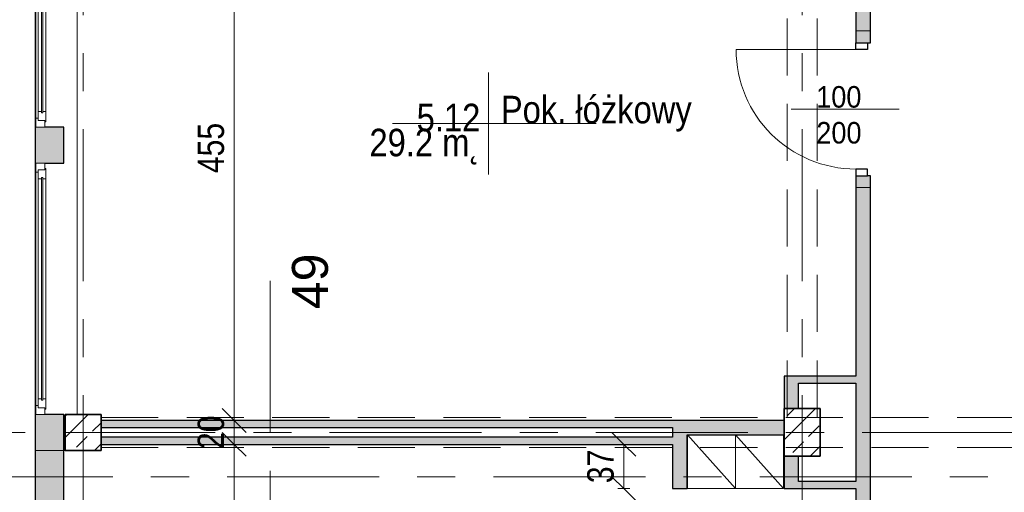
# Model space of a CAD drawing. Header units: centimetres. Extents: x -1743 to 21705, y -8842 to 3590.
# Tile 5 of 45: x -1266 to -444, y 358 to 753. Entities that reach past the tile are written whole.
import ezdxf

# ---------------------------------------------------------------- set-up
doc = ezdxf.new("R2010")
doc.units = ezdxf.units.CM
doc.linetypes.add('Oś', pattern=[222.25, 127, -31.75, 31.75, -31.75])
doc.linetypes.add('Ukryte', pattern=[71.438, 47.625, -23.813])
for name, color, linetype, lineweight in [('A-ANNO-DIMS', 211, 'Continuous', 13), ('A-ANNO-DIMS-100', 211, 'Continuous', 13), ('A-ANNO-NOTE', 131, 'Continuous', 9), ('A-AREA-IDEN', 2, 'Continuous', 13), ('A-DETL-GENF', 92, 'Continuous', 9), ('A-DETL-HDLN', 90, 'Ukryte', 9), ('A-DETL-MEDM', 33, 'Continuous', 25), ('A-DOOR', 31, 'Continuous', 13), ('A-GLAZ', 151, 'Continuous', 13), ('A-WALL', 113, 'Continuous', 13), ('Q-SPCQ', 91, 'Continuous', 9), ('S-COLS', 52, 'Continuous', 9), ('S-GRID', 1, 'Continuous', 13), ('S-GRID-IDEN', 1, 'Continuous', 13)]:
    doc.layers.add(name, color=color, linetype=linetype, lineweight=lineweight)
doc.styles.add('Arial', font='arial.ttf', dxfattribs={"width": 0.9, "height": 18})
doc.styles.add('Arial Narrow_2', font='ARIALN.TTF', dxfattribs={"height": 22})
doc.styles.add('Arial_1', font='arial.ttf', dxfattribs={"height": 30})
doc.styles.add('Arial_3', font='arial.ttf', dxfattribs={"width": 0.85, "height": 23})
doc.dimstyles.new('Diagonal_1_100__0_1__1', dxfattribs={"dimscale": 30.48, "dimtxt": 22.515481, "dimasz": 0.656168, "dimexe": 0.164042, "dimexo": 0.0625, "dimgap": 0.065617, "dimtad": 1, "dimdec": 1, "dimrnd": 0.1, "dimdsep": 46, "dimtxsty": 'Arial Narrow_2', "dimblk1": 'OBLIQUE', "dimblk2": 'OBLIQUE', "dimsah": 1, "dimcen": 0.09, "dimazin": 0, "dimtfac": 1, "dimtdec": 4, "dimtix": 1, "dimtmove": 0, "dimatfit": 3, "dimfxl": 0.164042, "dimfxlon": 1, "dimtvp": 1, "dimtolj": 1, "dimtzin": 0, "dimarcsym": 2})

# ---------------------------------------------------------------- blocks, each defined once
blk = doc.blocks.new('Pawilon E_rvt-1-5_piętro III __10_50 m_ - stan istniejący')
at = {"layer": 'S-GRID', "linetype": 'Oś'}
for p, q in [((-1056.62, 534.83), (-1056.62, -206.1)), ((368.01, 371.33), (-1702.93, 371.33))]:
    blk.add_line(p, q, dxfattribs=at)
at = {"layer": 'S-GRID-IDEN', "insert": (-1023.12, 534.5), "char_height": 30, "width": 48.3, "attachment_point": 5, "rotation": 90, "line_spacing_factor": 0.936439, "style": 'Arial_1'}
blk.add_mtext('\\pxqc,t4.23333,8.46667,12.7,16.93333,21.16667,25.4,29.63333,33.86667,38.1,42.33333,46.56667,50.8,55.03333,59.26667,63.5,67.73333,71.96667,76.2,80.43333,84.66667,88.9,93.13333,97.36667,101.6,105.83333,110.06667,114.3,118.53333,122.76667,127,131.23333,135.46667;{49}', dxfattribs=at)
blk = doc.blocks.new('M_Concrete-Square-Column - 300 x 300mm-V19-5_piętro III __10_50 m_ - stan istniejący')
at = {"layer": 'S-COLS'}
h = blk.add_hatch(dxfattribs=at)
h.set_pattern_fill('FP_23', color=256, style=0, pattern_type=2)
h.set_pattern_definition([(45, (1212.623, -408.326), (-17.67767, 17.67767), []), (45, (1230.3, -408.326), (-17.67767, 17.67767), [12.5, -6.25])])
h.paths.add_polyline_path([(15, -15), (15, 15), (-15, 15), (-15, -15)], flags=0)
at = {"layer": 'S-COLS', "lineweight": 35}
for p, q in [((15, 15), (-15, 15)), ((-15, 15), (-15, -15)), ((15, -15), (15, 15)), ((-15, -15), (15, -15))]:
    blk.add_line(p, q, dxfattribs=at)
blk = doc.blocks.new('DRZWI 1S - automatyczna etykieta - Drzwi 100-2252143-5_piętro III __10_50 m_ - stan istniejący')
at = {"layer": 'A-DETL-GENF'}
for p, q in [((-55.5, 6), (-55.5, -3.5)), ((-50, 6), (-55.5, 6)), ((-50, -3.5), (-50, 6)), ((55.5, 6), (50, 6)), ((50, 6), (50, -3.5)), ((55.5, -3.5), (55.5, 6)), ((-55.5, -3.5), (-50, -3.5)), ((50, -3.5), (55.5, -3.5))]:
    blk.add_line(p, q, dxfattribs=at)
at = {"layer": 'A-DETL-MEDM'}
for p, q in [((-50, 6), (-55.5, 6)), ((-55.5, 6), (-55.5, -3.5)), ((-50, -3.5), (-50, 6)), ((50, -3.5), (50, 6)), ((50, 6), (55.5, 6)), ((55.5, 6), (55.5, -3.5)), ((-55.5, -3.5), (-50, -3.5)), ((55.5, -3.5), (50, -3.5))]:
    blk.add_line(p, q, dxfattribs=at)
at = {"layer": 'A-DOOR'}
blk.add_line((50, 6), (50, 106), dxfattribs=at)
blk.add_arc((50, 6), 100, 90, 180, dxfattribs=at)
blk = doc.blocks.new('M_Concrete-rengular-Column - 300 x 400mm-1794511-5_piętro III __10_50 m_ - stan istniejący')
at = {"layer": 'S-COLS'}
h = blk.add_hatch(dxfattribs=at)
h.set_pattern_fill('FP_28', color=256, style=0, pattern_type=2)
h.set_pattern_definition([(45, (612.623, -408.326), (-17.6777, 17.6777), []), (45, (630.3, -408.326), (-17.6777, 17.6777), [12.5, -6.25])])
h.paths.add_polyline_path([(15, -20), (15, 20), (-15, 20), (-15, -20)], flags=0)
at = {"layer": 'S-COLS', "lineweight": 35}
for p, q in [((15, 20), (-15, 20)), ((-15, 20), (-15, -20)), ((15, -20), (15, 20)), ((-15, -20), (15, -20))]:
    blk.add_line(p, q, dxfattribs=at)
blk = doc.blocks.new('Okno - automatyczna etykieta - 210x165 _nietypowy podział_-2208563-5_piętro III __10_50 m_ - stan istniejący')
at = {"layer": 'A-GLAZ'}
for p, q in [((-97.5, 11.5), (-105, 11.5)), ((-105, 11.5), (-105, 4)), ((-105, 11.5), (105, 11.5)), ((-92, 9.5), (-99.5, 9.5)), ((-99.5, 9.5), (-99.5, 4)), ((-99.5, 4), (-99.5, 9.5)), ((-99.5, 9.5), (-97.5, 9.5)), ((-97.5, 9.5), (-97.5, 11.5)), ((97.5, 11.5), (-97.5, 11.5)), ((-92, 6.75), (-92, 9.5)), ((92, 9.5), (-92, 9.5)), ((99.5, 9.5), (92, 9.5)), ((92, 9.5), (92, 6.75)), ((105, 11.5), (97.5, 11.5)), ((97.5, 11.5), (97.5, 9.5)), ((97.5, 9.5), (99.5, 9.5)), ((99.5, 4), (99.5, 9.5)), ((99.5, 9.5), (99.5, 4)), ((105, 4), (105, 11.5)), ((-105, 4), (-99.5, 4)), ((-99.5, 4), (-100.5, 4)), ((-100.5, 4), (-100.5, 3)), ((-100.5, 3), (-92, 3)), ((93, 6.75), (-93, 6.75)), ((-93, 6.75), (-93, 5.75)), ((-93, 5.75), (-93, 6.75)), ((-93, 6.75), (-92, 6.75)), ((-93, 5.75), (93, 5.75)), ((-92, 5.75), (-93, 5.75)), ((-92, 3), (-92, 5.75)), ((92, 3), (-92, 3)), ((92, 6.75), (93, 6.75)), ((92, 5.75), (92, 3)), ((93, 5.75), (92, 5.75)), ((92, 3), (100.5, 3)), ((93, 5.75), (93, 6.75)), ((93, 6.75), (93, 5.75)), ((100.5, 4), (99.5, 4)), ((99.5, 4), (105, 4)), ((100.5, 3), (100.5, 4))]:
    blk.add_line(p, q, dxfattribs=at)
blk = doc.blocks.new('Szafa1 - 45 cm-1791407-5_piętro III __10_50 m_ - stan istniejący')
at = {"layer": 'Q-SPCQ'}
for p, q in [((-7.5, 51), (32.5, 6)), ((-7.5, 6), (-7.5, 51)), ((-7.5, 51), (32.5, 51)), ((32.5, 51), (32.5, 6))]:
    blk.add_line(p, q, dxfattribs=at)
blk = doc.blocks.new('DIMBLOCK2-5_piętro III __10_50 m_ - stan istniejący')
at = {"layer": 'A-ANNO-DIMS-100'}
for p, q in [((-1086.6, 398.33), (-1096.6, 408.33)), ((-1091.6, 398.33), (-1081.6, 398.33)), ((-1086.6, 398.33), (-1091.6, 398.33)), ((-1086.6, 132.33), (-1086.6, 398.33)), ((-1086.6, 398.33), (-1076.6, 388.33)), ((-1086.6, 132.33), (-1096.6, 142.33)), ((-1091.6, 132.33), (-1081.6, 132.33)), ((-1086.6, 132.33), (-1091.6, 132.33)), ((-1086.6, 132.33), (-1076.6, 122.33))]:
    blk.add_line(p, q, dxfattribs=at)
at = {"layer": 'A-ANNO-DIMS-100', "color": 0, "insert": (-1117.04, 244.42), "char_height": 22, "width": 50.1774, "attachment_point": 1, "rotation": 90, "line_spacing_factor": 0.974696, "style": 'Arial Narrow_2'}
blk.add_mtext('266', dxfattribs=at)
blk = doc.blocks.new('_Oblique')
at = {"color": 0, "linetype": 'ByBlock', "lineweight": -2}
blk.add_line((-0.5, -0.5), (0.5, 0.5), dxfattribs=at)
blk = doc.blocks.new('DIMBLOCK3-5_piętro III __10_50 m_ - stan istniejący')
at = {"layer": 'A-ANNO-DIMS-100'}
for p, q in [((-1086.6, 418.33), (-1096.6, 428.33)), ((-1091.6, 418.33), (-1081.6, 418.33)), ((-1086.6, 418.33), (-1091.6, 418.33)), ((-1086.6, 398.33), (-1086.6, 418.33)), ((-1086.6, 418.33), (-1076.6, 408.33)), ((-1086.6, 398.33), (-1096.6, 408.33)), ((-1091.6, 398.33), (-1081.6, 398.33)), ((-1086.6, 398.33), (-1091.6, 398.33)), ((-1086.6, 398.33), (-1076.6, 388.33))]:
    blk.add_line(p, q, dxfattribs=at)
at = {"layer": 'A-ANNO-DIMS-100', "color": 0, "insert": (-1117.04, 394.39), "char_height": 22, "width": 33.4516, "attachment_point": 1, "rotation": 90, "line_spacing_factor": 0.974696, "style": 'Arial Narrow_2'}
blk.add_mtext('20', dxfattribs=at)
blk = doc.blocks.new('DIMBLOCK4-5_piętro III __10_50 m_ - stan istniejący')
at = {"layer": 'A-ANNO-DIMS-100'}
for p, q in [((-1086.6, 873.33), (-1096.6, 883.33)), ((-1091.6, 873.33), (-1081.6, 873.33)), ((-1086.6, 873.33), (-1091.6, 873.33)), ((-1086.6, 418.33), (-1086.6, 873.33)), ((-1086.6, 873.33), (-1076.6, 863.33)), ((-1086.6, 418.33), (-1096.6, 428.33)), ((-1091.6, 418.33), (-1081.6, 418.33)), ((-1086.6, 418.33), (-1091.6, 418.33)), ((-1086.6, 418.33), (-1076.6, 408.33))]:
    blk.add_line(p, q, dxfattribs=at)
at = {"layer": 'A-ANNO-DIMS-100', "color": 0, "insert": (-1117.04, 624.92), "char_height": 22, "width": 50.1774, "attachment_point": 1, "rotation": 90, "line_spacing_factor": 0.974696, "style": 'Arial Narrow_2'}
blk.add_mtext('455', dxfattribs=at)
blk = doc.blocks.new('DIMBLOCK192-5_piętro III __10_50 m_ - stan istniejący')
at = {"layer": 'A-ANNO-DIMS-100'}
for p, q in [((-761.48, 398.33), (-771.48, 408.33)), ((-766.48, 398.33), (-756.48, 398.33)), ((-761.48, 398.33), (-766.48, 398.33)), ((-761.48, 361.33), (-761.48, 398.33)), ((-761.48, 398.33), (-751.48, 388.33)), ((-761.48, 361.33), (-771.48, 371.33)), ((-756.48, 361.33), (-766.48, 361.33)), ((-761.48, 361.33), (-751.48, 351.33)), ((-761.48, 361.33), (-756.48, 361.33))]:
    blk.add_line(p, q, dxfattribs=at)
at = {"layer": 'A-ANNO-DIMS-100', "color": 0, "insert": (-791.91, 365.89), "char_height": 22, "width": 33.4516, "attachment_point": 1, "rotation": 90, "line_spacing_factor": 0.974696, "style": 'Arial Narrow_2'}
blk.add_mtext('37', dxfattribs=at)
blk = doc.blocks.new('METKA_POMIESZCZENIA2 - Rozbudowana - bez ramki-2396678-5_piętro III __10_50 m_ - stan istniejący')
at = {"layer": 'A-AREA-IDEN'}
for p, q in [((0, 0.425), (0, 0)), ((0.0976, 0), (-0.8, 0)), ((-0.8, 0), (0.9, 0)), ((0, 0), (0, -0.425))]:
    blk.add_line(p, q, dxfattribs=at)

msp = doc.modelspace()

# ---------------------------------------------------------------- hatches: boundary and pattern name
at = {"layer": 'A-WALL'}
h = msp.add_hatch(color=9, dxfattribs=at)
h.paths.add_polyline_path([(-1252.62, 393.33), (-1228.62, 393.33), (-1228.62, 423.33), (-1252.62, 423.33), (-1252.62, 419.07)], flags=0)
h.paths.add_polyline_path([(-1252.62, 633.33), (-1228.62, 633.33), (-1228.62, 663.33), (-1252.62, 663.33), (-1252.62, 634.7)], flags=0)
h.paths.add_polyline_path([(-1244.62, 873.33), (-1228.62, 873.33), (-1228.62, 903.33), (-1252.62, 903.33), (-1252.62, 873.33), (-1250.12, 873.33)], flags=0)
h.paths.add_polyline_path([(-1252.62, 1113.33), (-1228.62, 1113.33), (-1228.62, 1143.33), (-1252.62, 1143.33), (-1252.62, 1114.7)], flags=0)
h.paths.add_polyline_path([(-1250.12, 1353.33), (-1228.62, 1353.33), (-1228.62, 1383.33), (-1252.62, 1383.33), (-1252.62, 1353.33), (-1251.12, 1353.33)], flags=0)
h = msp.add_hatch(color=9, dxfattribs=at)
h.paths.add_polyline_path([(-567.62, 132.33), (-555.62, 132.33), (-555.62, 152.33), (-567.62, 152.33)], flags=0)
h.paths.add_polyline_path([(-567.62, 283.83), (-555.62, 283.83), (-555.62, 612.83), (-567.62, 612.83), (-567.62, 361.33)], flags=0)
h.paths.add_polyline_path([(-567.62, 743.83), (-555.62, 743.83), (-555.62, 1032.83), (-567.62, 1032.83), (-567.62, 788.27)], flags=0)
h.paths.add_polyline_path([(-555.62, 1163.83), (-555.62, 1383.33), (-567.62, 1383.33), (-567.62, 1163.83)], flags=0)
h = msp.add_hatch(color=9, dxfattribs=at)
h.paths.add_polyline_path([(-558.12, 612.83), (-555.62, 612.83), (-555.62, 622.83), (-567.62, 622.83), (-567.62, 612.83)], flags=0)
h.paths.add_polyline_path([(-558.12, 733.83), (-555.62, 733.83), (-555.62, 743.83), (-567.62, 743.83), (-567.62, 733.83)], flags=0)
for points in [[(-625.32, 428.33), (-615.62, 428.33), (-615.62, 455.33), (-627.62, 455.33), (-627.62, 428.33)], [(-615.62, 449.33), (-567.62, 449.33), (-567.62, 455.33), (-615.62, 455.33)], [(-720.62, 412.33), (-720.62, 418.33), (-1197.62, 418.33), (-1197.62, 412.33), (-1083.06, 412.33)], [(-719.16, 406.33), (-627.62, 406.33), (-627.62, 418.33), (-720.62, 418.33), (-720.62, 406.33)], [(-720.62, 398.33), (-720.62, 404.33), (-1197.62, 404.33), (-1197.62, 398.33), (-1083.06, 398.33)], [(-719.16, 398.33), (-708.62, 398.33), (-708.62, 406.33), (-720.62, 406.33), (-720.62, 398.33)], [(-720.62, 361.33), (-708.62, 361.33), (-708.62, 398.33), (-720.62, 398.33)], [(-1252.62, 132.33), (-1228.62, 132.33), (-1228.62, 393.33), (-1252.62, 393.33), (-1252.62, 234.47)], [(-627.62, 361.33), (-615.62, 361.33), (-615.62, 388.33), (-627.62, 388.33)], [(-567.62, 361.33), (-567.62, 367.33), (-615.62, 367.33), (-615.62, 361.33)]]:
    msp.add_hatch(color=9, dxfattribs=at).paths.add_polyline_path(points, flags=0)

# ---------------------------------------------------------------- linework, layer by layer
at = {"layer": 'A-ANNO-NOTE', "lineweight": 13}
msp.add_line((-531.62, 678.33), (-621.62, 678.33), dxfattribs=at)
at = {"layer": 'A-DETL-HDLN'}
for p, q in [((-625.12, 420.83), (-625.12, 2793.33)), ((-600.12, 420.83), (-600.12, 2793.33)), ((-1197.62, 420.83), (1172.38, 420.83)), ((-1197.62, 395.83), (1172.38, 395.83))]:
    msp.add_line(p, q, dxfattribs=at)
at = {"layer": 'A-WALL', "color": 7, "lineweight": 25}
for p, q in [((-555.62, 733.83), (-555.62, 1042.83)), ((-567.62, 837.33), (-567.62, 733.83)), ((-558.12, 733.83), (-555.62, 733.83)), ((-1252.12, 663.33), (-1252.62, 663.33)), ((-1252.62, 663.33), (-1252.62, 633.33)), ((-1228.62, 663.33), (-1244.62, 663.33)), ((-1228.62, 633.33), (-1228.62, 663.33)), ((-1252.62, 633.33), (-1252.12, 633.33)), ((-1244.62, 633.33), (-1228.62, 633.33)), ((-567.62, 622.83), (-567.62, 455.33)), ((-555.62, 622.83), (-558.12, 622.83)), ((-555.62, 263.33), (-555.62, 622.83)), ((-627.62, 455.33), (-627.62, 428.33)), ((-567.62, 455.33), (-627.62, 455.33)), ((-615.62, 428.33), (-615.62, 449.33)), ((-615.62, 449.33), (-567.62, 449.33)), ((-567.62, 449.33), (-567.62, 367.33)), ((-1252.62, 423.33), (-1252.62, 108.33)), ((-1252.12, 423.33), (-1252.62, 423.33)), ((-1228.62, 423.33), (-1244.62, 423.33)), ((-1228.62, 132.33), (-1228.62, 423.33)), ((-627.62, 418.33), (-1197.62, 418.33)), ((-1197.62, 412.33), (-720.62, 412.33)), ((-720.62, 412.33), (-720.62, 404.33)), ((-720.62, 404.33), (-1197.62, 404.33)), ((-708.62, 361.33), (-708.62, 406.33)), ((-708.62, 406.33), (-627.62, 406.33)), ((-1197.62, 398.33), (-720.62, 398.33)), ((-720.62, 398.33), (-720.62, 361.33)), ((-627.62, 388.33), (-627.62, 361.33)), ((-615.62, 367.33), (-615.62, 388.33)), ((-567.62, 367.33), (-615.62, 367.33)), ((-720.62, 361.33), (-708.62, 361.33)), ((-627.62, 361.33), (-567.62, 361.33)), ((-567.62, 361.33), (-567.62, 263.33))]:
    msp.add_line(p, q, dxfattribs=at)
at = {"layer": 'A-WALL'}
for p, q in [((-1252.62, 663.33), (-1252.62, 873.33)), ((-1217.62, 873.33), (-1217.62, 423.33)), ((-567.62, 743.83), (-555.62, 743.83)), ((-1252.62, 423.33), (-1252.62, 633.33)), ((-555.62, 612.83), (-567.62, 612.83)), ((-1252.62, 393.33), (-1227.62, 393.33))]:
    msp.add_line(p, q, dxfattribs=at)
at = {"layer": 'S-GRID', "linetype": 'Oś'}
for p, q in [((-1212.62, 2884.27), (-1212.62, 27.13)), ((-612.62, 2884.27), (-612.62, 27.13)), ((1342.46, 408.33), (-1368.76, 408.33))]:
    msp.add_line(p, q, dxfattribs=at)

# ---------------------------------------------------------------- block references
at = {"lineweight": 5}
msp.add_blockref('Pawilon E_rvt-1-5_piętro III __10_50 m_ - stan istniejący', (0, 0), dxfattribs=at)
at = {"layer": 'A-AREA-IDEN', "xscale": 99.99999999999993, "yscale": 99.99999999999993, "zscale": 99.99999999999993}
msp.add_blockref('METKA_POMIESZCZENIA2 - Rozbudowana - bez ramki-2396678-5_piętro III __10_50 m_ - stan istniejący', (-874.44, 666.41), dxfattribs=at)
at = {"layer": 'A-DOOR', "rotation": 89.9999999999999}
msp.add_blockref('DRZWI 1S - automatyczna etykieta - Drzwi 100-2252143-5_piętro III __10_50 m_ - stan istniejący', (-561.62, 678.33), dxfattribs=at)
at = {"layer": 'A-GLAZ', "rotation": 89.9999999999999}
for p in [(-1240.62, 768.33), (-1240.62, 528.33)]:
    msp.add_blockref('Okno - automatyczna etykieta - 210x165 _nietypowy podział_-2208563-5_piętro III __10_50 m_ - stan istniejący', p, dxfattribs=at)
at = {"layer": 'Q-SPCQ', "rotation": 180}
for p in [(-675.62, 412.33), (-635.62, 412.33)]:
    msp.add_blockref('Szafa1 - 45 cm-1791407-5_piętro III __10_50 m_ - stan istniejący', p, dxfattribs=at)
at = {"layer": 'S-COLS'}
for name, p in [('M_Concrete-rengular-Column - 300 x 400mm-1794511-5_piętro III __10_50 m_ - stan istniejący', (-612.62, 408.33)), ('M_Concrete-Square-Column - 300 x 300mm-V19-5_piętro III __10_50 m_ - stan istniejący', (-1212.62, 408.33))]:
    msp.add_blockref(name, p, dxfattribs=at)

# ---------------------------------------------------------------- texts
at = {"layer": 'A-ANNO-NOTE', "lineweight": 211, "char_height": 18, "width": 38.07, "attachment_point": 5, "line_spacing_factor": 0.936439, "style": 'Arial'}
for s, insert in [('\\pxqc,t6.35,12.7,19.05,25.4,31.75,38.1,44.45,50.8,57.15,63.5,69.85,76.2,82.55,88.9,95.25,101.6,107.95,114.3,120.65,127,133.35,139.7,146.05,152.4,158.75,165.1,171.45,177.8,184.15,190.5,196.85,203.2;{100}', (-581.95, 688.56)), ('\\pxqc,t6.35,12.7,19.05,25.4,31.75,38.1,44.45,50.8,57.15,63.5,69.85,76.2,82.55,88.9,95.25,101.6,107.95,114.3,120.65,127,133.35,139.7,146.05,152.4,158.75,165.1,171.45,177.8,184.15,190.5,196.85,203.2;{200}', (-581.86, 658.56)), ('\\pxqc,t6.35,12.7,19.05,25.4,31.75,38.1,44.45,50.8,57.15,63.5,69.85,76.2,82.55,88.9,95.25,101.6,107.95,114.3,120.65,127,133.35,139.7,146.05,152.4,158.75,165.1,171.45,177.8,184.15,190.5,196.85,203.2;{200}', (-581.86, 658.56))]:
    msp.add_mtext(s, dxfattribs=dict(at, insert=insert))
at = {"layer": 'A-AREA-IDEN', "char_height": 23, "line_spacing_factor": 0.936439, "style": 'Arial_3'}
for s, insert, width, attachment_point in [('\\pxt3.69565,7.3913,11.08696,14.78261,18.47826,22.17391,25.86957,29.56522,33.26087,36.95652,40.65217,44.34783,48.04348,51.73913,55.43478,59.13043,62.82609,66.52174,70.21739,73.91304,77.6087,81.30435,85,88.69565,92.3913,96.08696,99.78261,103.47826,107.17391,110.86957,114.56522,118.26087;{Pok. łóżkowy}', (-864.01, 659.63), 156.91, 7), ('\\pxqr,t3.69565,7.3913,11.08696,14.78261,18.47826,22.17391,25.86957,29.56522,33.26087,36.95652,40.65217,44.34783,48.04348,51.73913,55.43478,59.13043,62.82609,66.52174,70.21739,73.91304,77.6087,81.30435,85,88.69565,92.3913,96.08696,99.78261,103.47826,107.17391,110.86957,114.56522,118.26087;{5.12}', (-881.1, 659.63), 52.87, 9), ('\\pxqr,t3.69565,7.3913,11.08696,14.78261,18.47826,22.17391,25.86957,29.56522,33.26087,36.95652,40.65217,44.34783,48.04348,51.73913,55.43478,59.13043,62.82609,66.52174,70.21739,73.91304,77.6087,81.30435,85,88.69565,92.3913,96.08696,99.78261,103.47826,107.17391,110.86957,114.56522,118.26087;{29.2 m˛}', (-881.1, 662.02), 91.63, 3)]:
    msp.add_mtext(s, dxfattribs=dict(at, insert=insert, width=width, attachment_point=attachment_point))

# ---------------------------------------------------------------- dimensions: what is measured, and where the dimension line sits
at = {"layer": 'A-ANNO-DIMS'}
for base, p1, p2, override, picture, middle in [((-1086.6, 873.33), (-1091.6, 418.33), (-1091.6, 873.33), {"dimpost": '<>', "dimfxl": 455}, 'DIMBLOCK4-5_piętro III __10_50 m_ - stan istniejący', (-1099.79, 645.83)), ((-1086.6, 418.33), (-1091.6, 398.33), (-1091.6, 418.33), {"dimpost": '<>', "dimfxl": 20}, 'DIMBLOCK3-5_piętro III __10_50 m_ - stan istniejący', (-1099.84, 408.33)), ((-1086.6, 398.33), (-1091.6, 132.33), (-1091.6, 398.33), {"dimpost": '<>', "dimfxl": 266}, 'DIMBLOCK2-5_piętro III __10_50 m_ - stan istniejący', (-1099.84, 265.33)), ((-761.48, 398.33), (-756.48, 361.33), (-766.48, 398.33), {"dimpost": '<>', "dimfxl": 38.327536}, 'DIMBLOCK192-5_piętro III __10_50 m_ - stan istniejący', (-774.71, 379.83))]:
    dim = msp.add_linear_dim(base=base, p1=p1, p2=p2, angle=90, dimstyle='Diagonal_1_100__0_1__1', override=override, dxfattribs=at)
    dim.commit()
    dim.dimension.update_dxf_attribs({"geometry": picture, "text_midpoint": middle})

doc.saveas('drawing.dxf')
